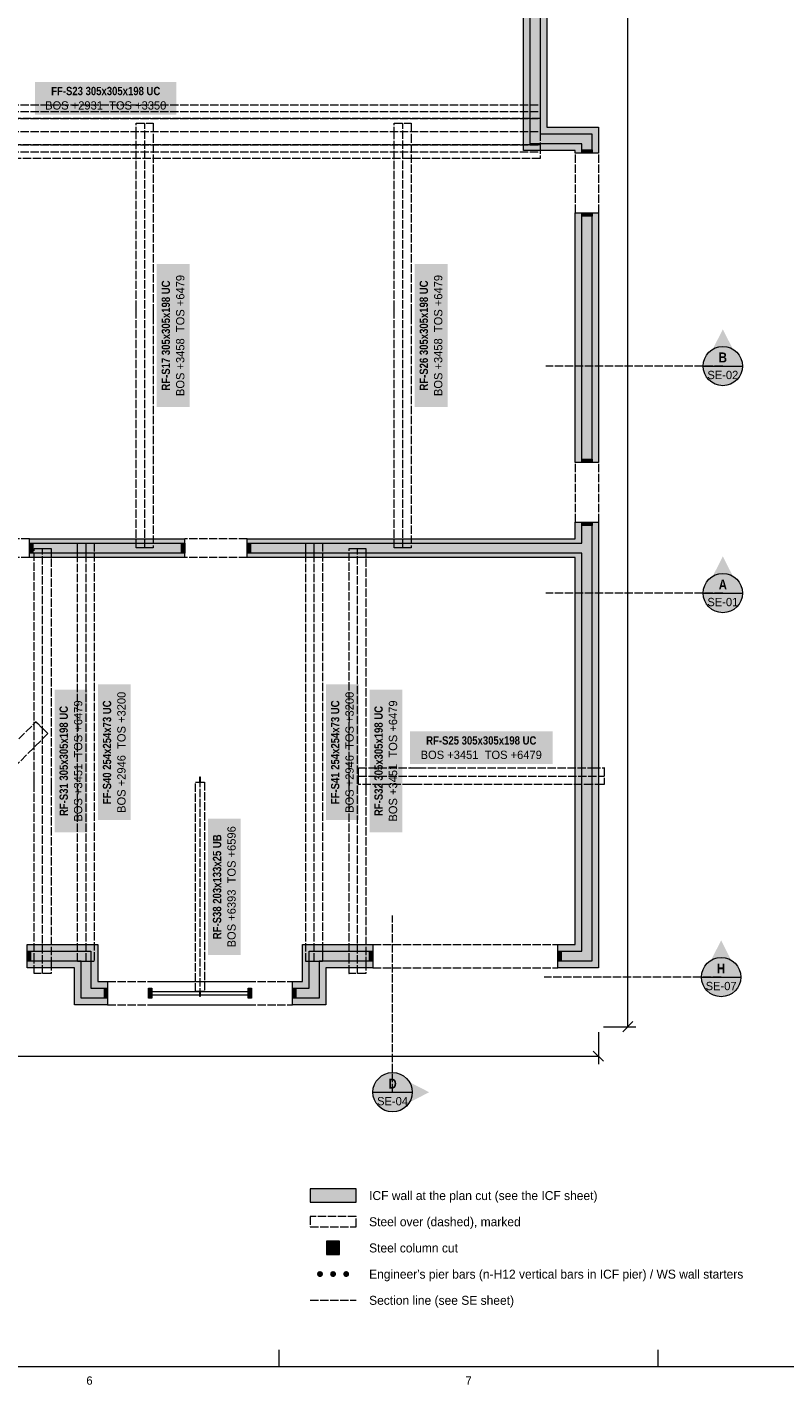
# Model space of a CAD drawing. Header units: millimetres. Extents: x 17 to 587, y 4 to 415.
# Tile 5 of 8: x 329 to 444, y 4 to 212. Entities that reach past the tile are written whole.
import ezdxf
from ezdxf.enums import TextEntityAlignment as Align

# ---------------------------------------------------------------- set-up
doc = ezdxf.new("R2010")
doc.units = ezdxf.units.MM
doc.linetypes.add('DASHED', pattern=[1.524, 1.27, -0.254])
for name, color, linetype in [('FILL-C_9E1A1A', 7, 'Continuous'), ('FILL-C_B2B2B5', 7, 'Continuous'), ('FILL-EPS', 7, 'Continuous'), ('FILL-RED', 7, 'Continuous'), ('FILL-STEEL', 7, 'Continuous'), ('FILL-TEAL_DK', 7, 'Continuous'), ('FILL-WHITE', 7, 'Continuous'), ('LINE-INK', 7, 'Continuous'), ('LINE-INK-DASH', 7, 'DASHED'), ('LINE-RED', 7, 'Continuous'), ('LINE-RED-DASH', 7, 'DASHED'), ('LINE-STEEL-DASH', 7, 'DASHED'), ('LINE-STEEL_GREY', 7, 'Continuous'), ('LINE-TEAL_DK', 7, 'Continuous'), ('TEXT-INK', 7, 'Continuous'), ('TEXT-RED', 7, 'Continuous'), ('TEXT-STEEL', 7, 'Continuous'), ('TEXT-STEEL_GREY', 7, 'Continuous')]:
    doc.layers.add(name, color=color, linetype=linetype)
doc.styles.add('OpenSansCondensed-Bold', font='OpenSansCondensed-Bold.ttf')

msp = doc.modelspace()

# ---------------------------------------------------------------- hatches: boundary and pattern name
at = {"layer": 'FILL-C_9E1A1A', "true_color": 0x9e1a1a}
h = msp.add_hatch(color=256, dxfattribs=at)
h.dxf.hatch_style = 1
h.paths.add_polyline_path([(373.95, 21.1), (373.93, 21.22), (373.89, 21.33), (373.82, 21.42), (373.73, 21.49), (373.62, 21.53), (373.5, 21.55), (373.38, 21.53), (373.27, 21.49), (373.18, 21.42), (373.11, 21.33), (373.07, 21.22), (373.05, 21.1), (373.07, 20.98), (373.11, 20.88), (373.18, 20.78), (373.27, 20.71), (373.38, 20.67), (373.5, 20.65), (373.62, 20.67), (373.73, 20.71), (373.82, 20.78), (373.89, 20.88), (373.93, 20.98)])
h = msp.add_hatch(color=256, dxfattribs=at)
h.dxf.hatch_style = 1
h.paths.add_polyline_path([(375.95, 21.1), (375.93, 21.22), (375.89, 21.33), (375.82, 21.42), (375.73, 21.49), (375.62, 21.53), (375.5, 21.55), (375.38, 21.53), (375.27, 21.49), (375.18, 21.42), (375.11, 21.33), (375.07, 21.22), (375.05, 21.1), (375.07, 20.98), (375.11, 20.88), (375.18, 20.78), (375.27, 20.71), (375.38, 20.67), (375.5, 20.65), (375.62, 20.67), (375.73, 20.71), (375.82, 20.78), (375.89, 20.88), (375.93, 20.98)])
h = msp.add_hatch(color=256, dxfattribs=at)
h.dxf.hatch_style = 1
h.paths.add_polyline_path([(377.95, 21.1), (377.93, 21.22), (377.89, 21.33), (377.82, 21.42), (377.73, 21.49), (377.62, 21.53), (377.5, 21.55), (377.38, 21.53), (377.28, 21.49), (377.18, 21.42), (377.11, 21.33), (377.07, 21.22), (377.05, 21.1), (377.07, 20.98), (377.11, 20.88), (377.18, 20.78), (377.28, 20.71), (377.38, 20.67), (377.5, 20.65), (377.62, 20.67), (377.73, 20.71), (377.82, 20.78), (377.89, 20.88), (377.93, 20.98)])
at = {"layer": 'FILL-C_B2B2B5', "true_color": 0xb2b2b5}
h = msp.add_hatch(color=256, dxfattribs=at)
h.dxf.hatch_style = 1
h.paths.add_polyline_path([(398.56, 374.11), (407.11, 374.11), (407.11, 195.24), (414.98, 195.24), (414.98, 192.3), (413.46, 192.3), (413.46, 193.71), (405.59, 193.71), (405.59, 372.59), (398.56, 372.59)])
h = msp.add_hatch(color=256, dxfattribs=at)
h.dxf.hatch_style = 1
h.paths.add_polyline_path([(413.46, 145.05), (413.46, 183.2), (414.98, 183.2), (414.98, 145.05)])
h = msp.add_hatch(color=256, dxfattribs=at)
h.dxf.hatch_style = 1
h.paths.add_polyline_path([(362.4, 132.73), (413.46, 132.73), (413.46, 135.95), (414.98, 135.95), (414.98, 68.89), (409.8, 68.89), (409.8, 70.41), (413.46, 70.41), (413.46, 131.21), (362.4, 131.21)])
h = msp.add_hatch(color=256, dxfattribs=at)
h.dxf.hatch_style = 1
h.paths.add_polyline_path([(329.15, 132.73), (352.84, 132.73), (352.84, 131.21), (329.15, 131.21)])
h = msp.add_hatch(color=256, dxfattribs=at)
h.dxf.hatch_style = 1
h.paths.add_polyline_path([(341.08, 63.24), (337.02, 63.24), (337.02, 68.88), (328.8, 68.88), (328.8, 70.4), (338.54, 70.4), (338.54, 64.76), (341.08, 64.76)])
h = msp.add_hatch(color=256, dxfattribs=at)
h.dxf.hatch_style = 1
h.paths.add_polyline_path([(381.58, 68.89), (373.36, 68.89), (373.36, 63.24), (369.3, 63.24), (369.3, 64.76), (371.84, 64.76), (371.84, 70.41), (381.58, 70.41)])
at = {"layer": 'FILL-EPS', "true_color": 0xccffff}
h = msp.add_hatch(color=256, dxfattribs=at)
h.dxf.hatch_style = 1
h.paths.add_polyline_path([(398.56, 375.13), (408.13, 375.13), (408.13, 196.25), (416, 196.25), (416, 192.3), (414.98, 192.3), (414.98, 195.24), (407.11, 195.24), (407.11, 374.11), (398.56, 374.11)])
h = msp.add_hatch(color=256, dxfattribs=at)
h.dxf.hatch_style = 1
h.paths.add_polyline_path([(404.57, 192.7), (404.57, 371.57), (398.56, 371.57), (398.56, 372.59), (405.59, 372.59), (405.59, 193.71), (413.46, 193.71), (413.46, 192.3), (412.44, 192.3), (412.44, 192.7)])
h = msp.add_hatch(color=256, dxfattribs=at)
h.dxf.hatch_style = 1
h.paths.add_polyline_path([(412.44, 145.05), (412.44, 183.2), (413.46, 183.2), (413.46, 145.05)])
h = msp.add_hatch(color=256, dxfattribs=at)
h.dxf.hatch_style = 1
h.paths.add_polyline_path([(416, 145.05), (414.98, 145.05), (414.98, 183.2), (416, 183.2)])
h = msp.add_hatch(color=256, dxfattribs=at)
h.dxf.hatch_style = 1
h.paths.add_polyline_path([(362.4, 133.4), (412.44, 133.4), (412.44, 135.95), (413.46, 135.95), (413.46, 132.73), (362.4, 132.73)])
h = msp.add_hatch(color=256, dxfattribs=at)
h.dxf.hatch_style = 1
h.paths.add_polyline_path([(416, 135.95), (416, 67.87), (409.8, 67.87), (409.8, 68.89), (414.98, 68.89), (414.98, 135.95)])
h = msp.add_hatch(color=256, dxfattribs=at)
h.dxf.hatch_style = 1
h.paths.add_polyline_path([(329.15, 133.4), (352.84, 133.4), (352.84, 132.73), (329.15, 132.73)])
h = msp.add_hatch(color=256, dxfattribs=at)
h.dxf.hatch_style = 1
h.paths.add_polyline_path([(329.15, 130.54), (329.15, 131.21), (352.84, 131.21), (352.84, 130.54)])
h = msp.add_hatch(color=256, dxfattribs=at)
h.dxf.hatch_style = 1
h.paths.add_polyline_path([(412.44, 130.54), (362.4, 130.54), (362.4, 131.21), (413.46, 131.21), (413.46, 70.41), (409.8, 70.41), (409.8, 71.43), (412.44, 71.43)])
h = msp.add_hatch(color=256, dxfattribs=at)
h.dxf.hatch_style = 1
h.paths.add_polyline_path([(339.56, 65.78), (341.08, 65.78), (341.08, 64.76), (338.54, 64.76), (338.54, 70.4), (328.8, 70.4), (328.8, 71.42), (339.56, 71.42)])
h = msp.add_hatch(color=256, dxfattribs=at)
h.dxf.hatch_style = 1
h.paths.add_polyline_path([(370.82, 71.43), (371.86, 71.43), (372.35, 71.43), (372.42, 71.43), (374.38, 71.43), (374.38, 71.43), (381.58, 71.43), (381.58, 70.41), (371.84, 70.41), (371.84, 64.76), (369.3, 64.76), (369.3, 65.78), (370.82, 65.78)])
h = msp.add_hatch(color=256, dxfattribs=at)
h.dxf.hatch_style = 1
h.paths.add_polyline_path([(341.08, 62.22), (336, 62.22), (336, 67.86), (328.8, 67.86), (328.8, 68.88), (337.02, 68.88), (337.02, 63.24), (341.08, 63.24)])
h = msp.add_hatch(color=256, dxfattribs=at)
h.dxf.hatch_style = 1
h.paths.add_polyline_path([(381.58, 67.87), (374.38, 67.87), (374.38, 62.22), (369.3, 62.22), (369.3, 63.24), (373.36, 63.24), (373.36, 68.89), (381.58, 68.89)])
h = msp.add_hatch(color=256, dxfattribs=at)
h.dxf.hatch_style = 1
h.paths.add_polyline_path([(372, 32.1), (379, 32.1), (379, 34.1), (372, 34.1)])
at = {"layer": 'FILL-RED', "true_color": 0xb81a1f}
h = msp.add_hatch(color=256, dxfattribs=at)
h.dxf.hatch_style = 1
h.paths.add_polyline_path([(435, 165.39), (432.15, 159.79), (437.85, 159.79)])
h = msp.add_hatch(color=256, dxfattribs=at)
h.dxf.hatch_style = 1
h.paths.add_polyline_path([(435, 130.71), (432.15, 125.11), (437.85, 125.11)])
h = msp.add_hatch(color=256, dxfattribs=at)
h.dxf.hatch_style = 1
h.paths.add_polyline_path([(434.74, 72.06), (431.89, 66.46), (437.59, 66.46)])
h = msp.add_hatch(color=256, dxfattribs=at)
h.dxf.hatch_style = 1
h.paths.add_polyline_path([(390.18, 48.87), (384.58, 51.72), (384.58, 46.02)])
at = {"layer": 'FILL-STEEL', "true_color": 0x0d2973}
h = msp.add_hatch(color=256, dxfattribs=at)
h.dxf.hatch_style = 1
h.paths.add_polyline_path([(374.5, 24.1), (376.5, 24.1), (376.5, 26.1), (374.5, 26.1)])
at = {"layer": 'FILL-TEAL_DK', "true_color": 0x006b5c}
h = msp.add_hatch(color=256, dxfattribs=at)
h.dxf.hatch_style = 1
h.paths.add_polyline_path([(413.51, 192.8), (413.51, 192.8), (413.51, 192.8), (415.04, 192.8), (415.04, 192.8), (415.04, 192.8), (415.04, 192.3), (415.04, 192.3), (415.04, 192.3), (413.51, 192.3), (413.51, 192.3), (413.51, 192.3)])
h = msp.add_hatch(color=256, dxfattribs=at)
h.dxf.hatch_style = 1
h.paths.add_polyline_path([(413.51, 183.2), (413.51, 183.2), (413.51, 183.2), (415.04, 183.2), (415.04, 183.2), (415.04, 183.2), (415.04, 182.7), (415.04, 182.7), (415.04, 182.7), (413.51, 182.7), (413.51, 182.7), (413.51, 182.7)])
h = msp.add_hatch(color=256, dxfattribs=at)
h.dxf.hatch_style = 1
h.paths.add_polyline_path([(413.51, 145.55), (413.51, 145.55), (413.51, 145.55), (415.04, 145.55), (415.04, 145.55), (415.04, 145.55), (415.04, 145.05), (415.04, 145.05), (415.04, 145.05), (413.51, 145.05), (413.51, 145.05), (413.51, 145.05)])
h = msp.add_hatch(color=256, dxfattribs=at)
h.dxf.hatch_style = 1
h.paths.add_polyline_path([(413.51, 135.95), (415.04, 135.95), (415.04, 135.45), (413.51, 135.45)])
h = msp.add_hatch(color=256, dxfattribs=at)
h.dxf.hatch_style = 1
h.paths.add_polyline_path([(329.15, 132.73), (329.65, 132.73), (329.65, 131.21), (329.15, 131.21)])
h = msp.add_hatch(color=256, dxfattribs=at)
h.dxf.hatch_style = 1
h.paths.add_polyline_path([(352.35, 132.73), (352.85, 132.73), (352.85, 131.21), (352.35, 131.21)])
h = msp.add_hatch(color=256, dxfattribs=at)
h.dxf.hatch_style = 1
h.paths.add_polyline_path([(362.4, 132.73), (362.9, 132.73), (362.9, 131.21), (362.4, 131.21)])
h = msp.add_hatch(color=256, dxfattribs=at)
h.dxf.hatch_style = 1
h.paths.add_polyline_path([(328.8, 70.41), (329.3, 70.41), (329.3, 68.89), (328.8, 68.89)])
h = msp.add_hatch(color=256, dxfattribs=at)
h.dxf.hatch_style = 1
h.paths.add_polyline_path([(381.08, 70.42), (381.58, 70.42), (381.58, 68.9), (381.08, 68.9)])
h = msp.add_hatch(color=256, dxfattribs=at)
h.dxf.hatch_style = 1
h.paths.add_polyline_path([(409.8, 70.42), (410.3, 70.42), (410.3, 68.9), (409.8, 68.9)])
h = msp.add_hatch(color=256, dxfattribs=at)
h.dxf.hatch_style = 1
h.paths.add_polyline_path([(340.58, 64.77), (341.08, 64.77), (341.08, 63.25), (340.58, 63.25)])
h = msp.add_hatch(color=256, dxfattribs=at)
h.dxf.hatch_style = 1
h.paths.add_polyline_path([(347.33, 64.77), (347.83, 64.77), (347.83, 63.25), (347.33, 63.25)])
h = msp.add_hatch(color=256, dxfattribs=at)
h.dxf.hatch_style = 1
h.paths.add_polyline_path([(362.55, 64.77), (363.05, 64.77), (363.05, 63.25), (362.55, 63.25)])
h = msp.add_hatch(color=256, dxfattribs=at)
h.dxf.hatch_style = 1
h.paths.add_polyline_path([(369.3, 64.77), (369.8, 64.77), (369.8, 63.25), (369.3, 63.25)])
at = {"layer": 'FILL-WHITE', "true_color": 0xffffff}
h = msp.add_hatch(color=256, dxfattribs=at)
h.dxf.hatch_style = 1
h.paths.add_polyline_path([(329.99, 198.17), (351.58, 198.17), (351.58, 203.18), (329.99, 203.18)])
h = msp.add_hatch(color=256, dxfattribs=at)
h.dxf.hatch_style = 1
h.paths.add_polyline_path([(353.59, 153.55), (353.59, 175.35), (348.58, 175.35), (348.58, 153.55)])
h = msp.add_hatch(color=256, dxfattribs=at)
h.dxf.hatch_style = 1
h.paths.add_polyline_path([(392.97, 153.55), (392.97, 175.35), (387.96, 175.35), (387.96, 153.55)])
h = msp.add_hatch(color=256, dxfattribs=at)
h.dxf.hatch_style = 1
h.paths.add_polyline_path([(438, 159.79), (437.9, 160.57), (437.6, 161.29), (437.12, 161.91), (436.5, 162.39), (435.78, 162.69), (435, 162.79), (434.22, 162.69), (433.5, 162.39), (432.88, 161.91), (432.4, 161.29), (432.1, 160.57), (432, 159.79), (432.1, 159.01), (432.4, 158.29), (432.88, 157.67), (433.5, 157.19), (434.22, 156.89), (435, 156.79), (435.78, 156.89), (436.5, 157.19), (437.12, 157.67), (437.6, 158.29), (437.9, 159.01)])
h = msp.add_hatch(color=256, dxfattribs=at)
h.dxf.hatch_style = 1
h.paths.add_polyline_path([(438, 125.11), (437.9, 125.89), (437.6, 126.61), (437.12, 127.23), (436.5, 127.71), (435.78, 128.01), (435, 128.11), (434.22, 128.01), (433.5, 127.71), (432.88, 127.23), (432.4, 126.61), (432.1, 125.89), (432, 125.11), (432.1, 124.33), (432.4, 123.61), (432.88, 122.99), (433.5, 122.51), (434.22, 122.21), (435, 122.11), (435.78, 122.21), (436.5, 122.51), (437.12, 122.99), (437.6, 123.61), (437.9, 124.33)])
h = msp.add_hatch(color=256, dxfattribs=at)
h.dxf.hatch_style = 1
h.paths.add_polyline_path([(338, 88.57), (338, 110.36), (332.99, 110.36), (332.99, 88.57)])
h = msp.add_hatch(color=256, dxfattribs=at)
h.dxf.hatch_style = 1
h.paths.add_polyline_path([(344.61, 90.43), (344.61, 111.15), (339.6, 111.15), (339.6, 90.43)])
h = msp.add_hatch(color=256, dxfattribs=at)
h.dxf.hatch_style = 1
h.paths.add_polyline_path([(379.44, 90.43), (379.44, 111.15), (374.43, 111.15), (374.43, 90.43)])
h = msp.add_hatch(color=256, dxfattribs=at)
h.dxf.hatch_style = 1
h.paths.add_polyline_path([(386.07, 88.57), (386.07, 110.36), (381.06, 110.36), (381.06, 88.57)])
h = msp.add_hatch(color=256, dxfattribs=at)
h.dxf.hatch_style = 1
h.paths.add_polyline_path([(387.22, 98.98), (409.02, 98.98), (409.02, 103.99), (387.22, 103.99)])
h = msp.add_hatch(color=256, dxfattribs=at)
h.dxf.hatch_style = 1
h.paths.add_polyline_path([(361.41, 69.84), (361.41, 90.66), (356.4, 90.66), (356.4, 69.84)])
h = msp.add_hatch(color=256, dxfattribs=at)
h.dxf.hatch_style = 1
h.paths.add_polyline_path([(437.74, 66.46), (437.64, 67.24), (437.34, 67.96), (436.86, 68.58), (436.24, 69.06), (435.51, 69.36), (434.74, 69.46), (433.96, 69.36), (433.24, 69.06), (432.62, 68.58), (432.14, 67.96), (431.84, 67.24), (431.74, 66.46), (431.84, 65.68), (432.14, 64.96), (432.62, 64.34), (433.24, 63.86), (433.96, 63.56), (434.74, 63.46), (435.51, 63.56), (436.24, 63.86), (436.86, 64.34), (437.34, 64.96), (437.64, 65.68)])
h = msp.add_hatch(color=256, dxfattribs=at)
h.dxf.hatch_style = 1
h.paths.add_polyline_path([(387.58, 48.87), (387.47, 49.65), (387.17, 50.37), (386.7, 51), (386.08, 51.47), (385.35, 51.77), (384.58, 51.87), (383.8, 51.77), (383.08, 51.47), (382.45, 51), (381.98, 50.37), (381.68, 49.65), (381.58, 48.87), (381.68, 48.1), (381.98, 47.37), (382.45, 46.75), (383.08, 46.28), (383.8, 45.98), (384.58, 45.87), (385.35, 45.98), (386.08, 46.28), (386.7, 46.75), (387.17, 47.37), (387.47, 48.1)])

# ---------------------------------------------------------------- linework, layer by layer
at = {"layer": 'LINE-INK', "lineweight": 5}
for p, q in [((420.5, 58.87), (420.5, 375.13)), ((347.83, 65.78), (362.55, 65.78)), ((347.83, 64.26), (362.55, 64.26)), ((347.83, 63.76), (362.55, 63.76)), ((347.83, 62.23), (362.55, 62.23)), ((416, 58.07), (416, 53.17)), ((416.8, 58.87), (421.7, 58.87)), ((419.72, 58.1), (421.28, 59.65)), ((84, 54.37), (416, 54.37)), ((415.22, 55.15), (416.78, 53.6)), ((367.25, 7), (367.25, 9.5)), ((425.13, 7), (425.13, 9.5))]:
    msp.add_line(p, q, dxfattribs=at)
for points in [[(20, 7), (587, 7), (587, 413), (20, 413)], [(412.44, 192.7), (404.57, 192.7), (404.57, 371.57), (398.56, 371.57), (398.56, 375.13), (408.13, 375.13), (408.13, 196.25), (416, 196.25), (416, 192.3), (412.44, 192.3)], [(416, 183.2), (416, 145.05), (412.44, 145.05), (412.44, 183.2)], [(412.44, 71.43), (412.44, 130.54), (362.4, 130.54), (362.4, 133.4), (412.44, 133.4), (412.44, 135.95), (416, 135.95), (416, 67.87), (409.8, 67.87), (409.8, 71.43)], [(352.84, 130.54), (329.15, 130.54), (329.15, 133.4), (352.84, 133.4)], [(339.56, 71.42), (339.56, 65.78), (341.08, 65.78), (341.08, 62.22), (336, 62.22), (336, 67.86), (328.8, 67.86), (328.8, 71.42)], [(370.82, 65.78), (370.82, 71.43), (371.86, 71.43), (372.35, 71.43), (372.42, 71.43), (374.38, 71.43), (374.38, 71.43), (381.58, 71.43), (381.58, 67.87), (374.38, 67.87), (374.38, 62.22), (369.3, 62.22), (369.3, 65.78)], [(372, 32.1), (379, 32.1), (379, 34.1), (372, 34.1)], [(374.5, 24.1), (376.5, 24.1), (376.5, 26.1), (374.5, 26.1)]]:
    msp.add_lwpolyline(points, close=True, dxfattribs=at)
at = {"layer": 'LINE-INK-DASH', "lineweight": 5}
for p, q in [((412.5, 183.2), (412.5, 192.3)), ((416.06, 183.2), (416.06, 192.3)), ((412.5, 135.95), (412.5, 145.05)), ((416.06, 135.95), (416.06, 145.05)), ((329.15, 133.4), (319.6, 133.4)), ((362.4, 133.4), (352.85, 133.4)), ((329.15, 130.54), (319.6, 130.54)), ((362.4, 130.54), (352.85, 130.54)), ((381.58, 71.43), (409.8, 71.43)), ((381.58, 67.88), (409.8, 67.88)), ((341.08, 65.78), (369.3, 65.78)), ((341.08, 62.23), (369.3, 62.23))]:
    msp.add_line(p, q, dxfattribs=at)
at = {"layer": 'LINE-RED', "lineweight": 5}
for p, q in [((432, 159.79), (438, 159.79)), ((432, 125.11), (438, 125.11)), ((431.74, 66.46), (437.74, 66.46)), ((381.58, 48.87), (387.58, 48.87))]:
    msp.add_line(p, q, dxfattribs=at)
for centre in [(435, 159.79), (435, 125.11), (434.74, 66.46), (384.58, 48.87)]:
    msp.add_circle(centre, 3, dxfattribs=at)
at = {"layer": 'LINE-RED-DASH', "lineweight": 5}
for p, q in [((435, 159.79), (408, 159.79)), ((435, 125.11), (408, 125.11)), ((384.58, 48.87), (384.58, 75.87)), ((434.74, 66.46), (407.74, 66.46)), ((372, 17.1), (379, 17.1))]:
    msp.add_line(p, q, dxfattribs=at)
at = {"layer": 'LINE-STEEL-DASH', "lineweight": 5}
for p, q in [((274.45, 198.65), (407.13, 198.65)), ((274.45, 195.59), (407.13, 195.59)), ((346.75, 132.02), (346.75, 196.88)), ((386.13, 132.02), (386.13, 196.88)), ((274.46, 192.53), (407.11, 192.53)), ((337.78, 68.85), (337.78, 132.73)), ((372.61, 68.85), (372.61, 132.73)), ((331.16, 67.01), (331.16, 131.92)), ((379.23, 67.01), (379.23, 131.92)), ((355.19, 63.48), (355.19, 97.02)), ((379.38, 97.15), (416.87, 97.15))]:
    msp.add_line(p, q, dxfattribs=at)
for points in [[(274.45, 197.62), (274.45, 197.72), (274.45, 197.72), (274.45, 197.72), (274.45, 199.67), (274.45, 199.67), (407.13, 199.67), (407.13, 199.67), (407.13, 197.72), (407.13, 197.62), (407.13, 197.62), (274.45, 197.62)], [(274.45, 197.62), (407.13, 197.62), (407.13, 195.74), (407.13, 195.44), (407.13, 193.55), (274.45, 193.55), (274.45, 195.44), (274.45, 195.74)], [(345.46, 168.51), (345.46, 195.04), (345.46, 196.76), (345.46, 196.88), (348.03, 196.88), (348.03, 196.76), (348.03, 195.16), (348.03, 168.51), (348.03, 168.44), (348.03, 167.5), (348.03, 167.43), (348.03, 132.02), (346.8, 132.02), (346.69, 132.02), (345.46, 132.02), (345.46, 167.43), (345.46, 167.5), (345.46, 168.44)], [(348.03, 196.88), (348.05, 196.88), (348.05, 196.88), (348.05, 196.88), (348.05, 196.88)], [(384.84, 168.51), (384.84, 195.04), (384.84, 196.76), (384.84, 196.88), (387.41, 196.88), (387.41, 196.76), (387.41, 195.16), (387.41, 168.51), (387.41, 168.44), (387.41, 167.5), (387.41, 167.43), (387.41, 132.02), (386.18, 132.02), (386.07, 132.02), (384.84, 132.02), (384.84, 167.43), (384.84, 167.5), (384.84, 168.44)], [(387.41, 196.88), (387.43, 196.88), (387.43, 196.88), (387.43, 196.88), (387.43, 196.88)], [(274.46, 191.5), (274.46, 193.45), (274.46, 193.55), (274.46, 193.55), (407.11, 193.55), (407.11, 193.55), (407.11, 193.55), (407.11, 193.45), (407.11, 191.5), (407.11, 191.5)], [(345.44, 168.51), (345.44, 168.51), (345.46, 168.51), (345.44, 168.51), (345.44, 168.51)], [(348.03, 168.51), (348.05, 168.51), (348.05, 168.51), (348.05, 168.51), (348.05, 168.51)], [(384.82, 168.51), (384.82, 168.51), (384.84, 168.51), (384.82, 168.51), (384.82, 168.51)], [(387.41, 168.51), (387.43, 168.51), (387.43, 168.51), (387.43, 168.51), (387.43, 168.51)], [(336.5, 132.73), (337.73, 132.73), (337.73, 132.73), (337.82, 132.73), (337.82, 132.73), (339.05, 132.73), (339.05, 68.85), (337.82, 68.85), (337.82, 68.85), (337.73, 68.85), (337.73, 68.85), (336.5, 68.85)], [(371.33, 132.73), (372.56, 132.73), (372.56, 132.73), (372.65, 132.73), (372.65, 132.73), (373.88, 132.73), (373.88, 68.85), (372.65, 68.85), (372.65, 68.85), (372.56, 68.85), (372.56, 68.85), (371.33, 68.85)], [(329.87, 95.45), (329.87, 95.52), (329.87, 96.46), (329.87, 96.53), (329.87, 131.92), (331.1, 131.92), (331.21, 131.92), (332.44, 131.92), (332.44, 96.53), (332.44, 96.46), (332.44, 95.52), (332.44, 95.45), (332.44, 68.85), (332.44, 68.73), (332.44, 67.13), (332.44, 67.01), (329.87, 67.01), (329.87, 68.73), (329.87, 68.85)], [(377.94, 95.45), (377.94, 95.52), (377.94, 96.46), (377.94, 96.53), (377.94, 131.92), (379.17, 131.92), (379.28, 131.92), (380.51, 131.92), (380.51, 96.53), (380.51, 96.46), (380.51, 95.52), (380.51, 95.45), (380.51, 68.85), (380.51, 68.73), (380.51, 67.13), (380.51, 67.01), (377.94, 67.01), (377.94, 68.73), (377.94, 68.85)], [(379.38, 98.43), (379.38, 98.43), (379.38, 98.43), (387.35, 98.43), (387.42, 98.43), (388.35, 98.43), (388.35, 98.43), (388.42, 98.43), (415.03, 98.43), (416.87, 98.43), (416.87, 98.45), (416.87, 98.45), (416.87, 98.45), (416.87, 98.44), (416.87, 98.43), (416.87, 95.87), (416.87, 95.87), (416.87, 95.87), (416.74, 95.87), (415.15, 95.87), (415.03, 95.87), (388.42, 95.87), (388.35, 95.87), (387.42, 95.87), (387.35, 95.87), (387.35, 95.87), (387.35, 95.87), (387.35, 95.87), (379.38, 95.87), (379.38, 97.1), (379.38, 97.2)], [(387.35, 98.43), (387.34, 98.45), (387.34, 98.45), (387.34, 98.45)], [(388.42, 98.43), (388.42, 98.43), (388.42, 98.45), (388.42, 98.45), (388.42, 98.45)], [(329.85, 95.45), (329.85, 95.45), (329.85, 95.45), (329.87, 95.45), (329.85, 95.45)], [(332.44, 95.45), (332.46, 95.45), (332.46, 95.45), (332.46, 95.45), (332.46, 95.45)], [(354.52, 96.23), (355.16, 96.23), (355.16, 97.02), (355.21, 97.02), (355.21, 96.23), (355.85, 96.23), (355.85, 64.27), (355.21, 64.27), (355.21, 63.48), (355.16, 63.48), (355.16, 64.27), (354.52, 64.27)], [(377.92, 95.45), (377.92, 95.45), (377.92, 95.45), (377.94, 95.45), (377.92, 95.45)], [(380.51, 95.45), (380.53, 95.45), (380.53, 95.45), (380.53, 95.45), (380.53, 95.45)], [(329.87, 67.01), (329.85, 67.01), (329.85, 67.01), (329.85, 67.01), (329.85, 67.01)], [(377.94, 67.01), (377.92, 67.01), (377.92, 67.01), (377.92, 67.01), (377.92, 67.01)], [(372, 28.3), (379, 28.3), (379, 29.9), (372, 29.9)]]:
    msp.add_lwpolyline(points, close=True, dxfattribs=at)
msp.add_lwpolyline([(322.13, 97.44), (330.14, 105.46), (330.15, 105.47), (330.15, 105.47), (330.14, 105.46), (330.4, 105.19), (331.01, 104.59), (331.01, 104.59), (331.01, 104.59), (331.08, 104.51), (331.3, 104.3), (331.95, 103.64), (325.32, 97.01)], dxfattribs=at)
at = {"layer": 'LINE-STEEL_GREY', "lineweight": 5}
for points in [[(398.56, 374.11), (407.11, 374.11), (407.11, 195.24), (414.98, 195.24), (414.98, 192.3), (413.46, 192.3), (413.46, 193.71), (405.59, 193.71), (405.59, 372.59), (398.56, 372.59)], [(413.46, 145.05), (413.46, 183.2), (414.98, 183.2), (414.98, 145.05)], [(362.4, 132.73), (413.46, 132.73), (413.46, 135.95), (414.98, 135.95), (414.98, 68.89), (409.8, 68.89), (409.8, 70.41), (413.46, 70.41), (413.46, 131.21), (362.4, 131.21)], [(329.15, 132.73), (352.84, 132.73), (352.84, 131.21), (329.15, 131.21)], [(341.08, 63.24), (337.02, 63.24), (337.02, 68.88), (328.8, 68.88), (328.8, 70.4), (338.54, 70.4), (338.54, 64.76), (341.08, 64.76)], [(381.58, 68.89), (373.36, 68.89), (373.36, 63.24), (369.3, 63.24), (369.3, 64.76), (371.84, 64.76), (371.84, 70.41), (381.58, 70.41)]]:
    msp.add_lwpolyline(points, close=True, dxfattribs=at)
at = {"layer": 'LINE-TEAL_DK', "lineweight": 5}
for points in [[(413.51, 192.8), (413.51, 192.8), (413.51, 192.8), (415.04, 192.8), (415.04, 192.8), (415.04, 192.8), (415.04, 192.3), (415.04, 192.3), (415.04, 192.3), (413.51, 192.3), (413.51, 192.3), (413.51, 192.3)], [(413.51, 183.2), (413.51, 183.2), (413.51, 183.2), (415.04, 183.2), (415.04, 183.2), (415.04, 183.2), (415.04, 182.7), (415.04, 182.7), (415.04, 182.7), (413.51, 182.7), (413.51, 182.7), (413.51, 182.7)], [(413.51, 145.55), (413.51, 145.55), (413.51, 145.55), (415.04, 145.55), (415.04, 145.55), (415.04, 145.55), (415.04, 145.05), (415.04, 145.05), (415.04, 145.05), (413.51, 145.05), (413.51, 145.05), (413.51, 145.05)], [(413.51, 135.95), (415.04, 135.95), (415.04, 135.45), (413.51, 135.45)], [(329.15, 132.73), (329.65, 132.73), (329.65, 131.21), (329.15, 131.21)], [(352.35, 132.73), (352.85, 132.73), (352.85, 131.21), (352.35, 131.21)], [(362.4, 132.73), (362.9, 132.73), (362.9, 131.21), (362.4, 131.21)], [(328.8, 70.41), (329.3, 70.41), (329.3, 68.89), (328.8, 68.89)], [(381.08, 70.42), (381.58, 70.42), (381.58, 68.9), (381.08, 68.9)], [(409.8, 70.42), (410.3, 70.42), (410.3, 68.9), (409.8, 68.9)], [(340.58, 64.77), (341.08, 64.77), (341.08, 63.25), (340.58, 63.25)], [(347.33, 64.77), (347.83, 64.77), (347.83, 63.25), (347.33, 63.25)], [(362.55, 64.77), (363.05, 64.77), (363.05, 63.25), (362.55, 63.25)], [(369.3, 64.77), (369.8, 64.77), (369.8, 63.25), (369.3, 63.25)]]:
    msp.add_lwpolyline(points, close=True, dxfattribs=at)

# ---------------------------------------------------------------- texts
at = {"layer": 'TEXT-INK'}
for s, p in [('ICF wall at the plan cut (see the ICF sheet)', (381, 32.4)), ('Steel over (dashed), marked', (381, 28.4)), ('Steel column cut', (381, 24.4)), ("Engineer's pier bars (n-H12 vertical bars in ICF pier) / WS wall starters", (381, 20.4)), ('Section line (see SE sheet)', (381, 16.4))]:
    msp.add_text(s, height=1.3716, dxfattribs=at).set_placement(p)
at = {"layer": 'TEXT-RED', "style": 'OpenSansCondensed-Bold'}
for s, p in [('B', (435, 160.34)), ('A', (435, 125.66)), ('H', (434.74, 67.01)), ('D', (384.58, 49.42))]:
    msp.add_text(s, height=1.52, dxfattribs=at).set_placement(p, align=Align.CENTER)
at = {"layer": 'TEXT-RED'}
for s, p in [('SE-02', (435, 157.79)), ('SE-01', (435, 123.11)), ('SE-07', (434.74, 64.46)), ('SE-04', (384.58, 46.87))]:
    msp.add_text(s, height=1.27, dxfattribs=at).set_placement(p, align=Align.CENTER)
at = {"layer": 'TEXT-STEEL', "style": 'OpenSansCondensed-Bold'}
for s, p in [('FF-S23 305x305x198 UC', (340.79, 201.16)), ('RF-S25 305x305x198 UC', (398.12, 101.97))]:
    msp.add_text(s, height=1.27, dxfattribs=at).set_placement(p, align=Align.CENTER)
at = {"layer": 'TEXT-STEEL'}
for s, p in [('BOS +2931  TOS +3350', (340.79, 198.96)), ('BOS +3451  TOS +6479', (398.12, 99.77))]:
    msp.add_text(s, height=1.27, dxfattribs=at).set_placement(p, align=Align.CENTER)
at = {"layer": 'TEXT-STEEL', "style": 'OpenSansCondensed-Bold'}
for s, p in [('RF-S17 305x305x198 UC', (350.6, 164.45)), ('RF-S26 305x305x198 UC', (389.98, 164.45)), ('RF-S31 305x305x198 UC', (335.01, 99.46)), ('FF-S40 254x254x73 UC', (341.62, 100.79)), ('FF-S41 254x254x73 UC', (376.45, 100.79)), ('RF-S32 305x305x198 UC', (383.08, 99.46)), ('RF-S38 203x133x25 UB', (358.42, 80.25))]:
    msp.add_text(s, height=1.27, rotation=90, dxfattribs=at).set_placement(p, align=Align.CENTER)
at = {"layer": 'TEXT-STEEL'}
for s, p in [('BOS +3458  TOS +6479', (352.8, 164.45)), ('BOS +3458  TOS +6479', (392.18, 164.45)), ('BOS +3451  TOS +6479', (337.21, 99.46)), ('BOS +2946  TOS +3200', (343.82, 100.79)), ('BOS +2946  TOS +3200', (378.65, 100.79)), ('BOS +3451  TOS +6479', (385.28, 99.46)), ('BOS +6393  TOS +6596', (360.63, 80.25))]:
    msp.add_text(s, height=1.27, rotation=90, dxfattribs=at).set_placement(p, align=Align.CENTER)
at = {"layer": 'TEXT-STEEL_GREY'}
for s, p in [('6', (338.31, 4.2)), ('7', (396.19, 4.2))]:
    msp.add_text(s, height=1.27, dxfattribs=at).set_placement(p, align=Align.CENTER)

doc.saveas('drawing.dxf')
